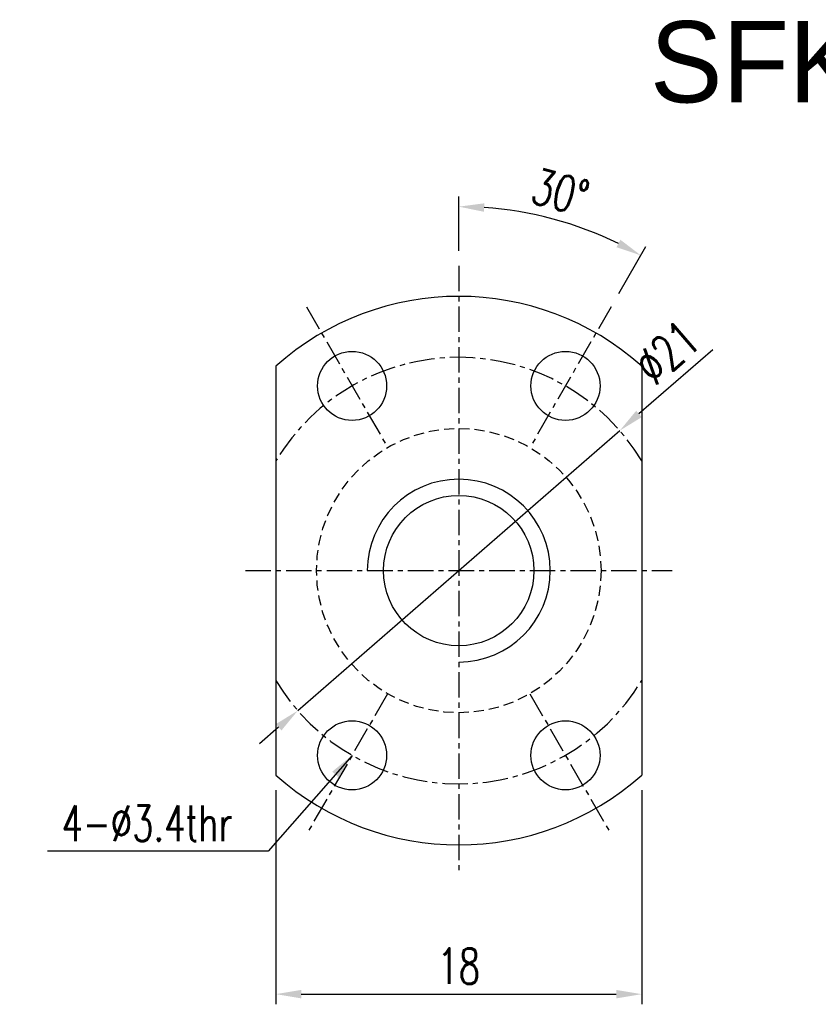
# Model space of a CAD drawing. Extents: x 25 to 103.6, y 36.2 to 84.7.
# Tile 1 of 49: x 25 to 64.3, y 36.2 to 84.7. Entities that reach past the tile are written whole.
import ezdxf

# ---------------------------------------------------------------- set-up
doc = ezdxf.new("R2010")
doc.units = 0
doc.header["$MEASUREMENT"] = 0
doc.header["$PDMODE"] = 1
for name, pattern in [('CENTER', [2, 1.25, -0.25, 0.25, -0.25]), ('DASHED', [0.75, 0.5, -0.25]), ('PH-20', [23.2, 20, -1, 0.1, -1, 0.1, -1])]:
    doc.linetypes.add(name, pattern=pattern)
doc.layers.get('DEFPOINTS').update_dxf_attribs({"linetype": 'PH-20'})
doc.layers.add('DIM', color=4, linetype='CONTINUOUS')
doc.layers.add('OUT', color=3, linetype='CONTINUOUS')
doc.styles.add('DIM-7', font='SIMPLEX.shx', dxfattribs={"width": 0.7, "bigfont": 'chineset.shx'})
doc.dimstyles.new('CNS', dxfattribs={"dimtxt": 3.5, "dimasz": 2.5, "dimexe": 1, "dimexo": 1.5, "dimgap": 0.09, "dimtad": 0, "dimdsep": 46, "dimtxsty": 'DIM-7', "dimcen": 0.09, "dimclrd": 1, "dimclre": 1, "dimclrt": 4, "dimadec": 0, "dimazin": 0, "dimtfac": 1, "dimtix": 1, "dimtmove": 2, "dimatfit": 3, "dimfxl": 1, "dimtvp": 0.971429, "dimtolj": 1, "dimarcsym": 0})

# ---------------------------------------------------------------- blocks, each defined once
blk = doc.blocks.new('*D0')
at = {"layer": 'DEFPOINTS', "color": 0, "linetype": 'Continuous', "transparency": 16777216}
for p in [(37.573, 47.476), (55.573, 47.476), (55.573, 36.689)]:
    blk.add_point(p, dxfattribs=at)
at = {"layer": 'DIM', "color": 7, "linetype": 'Continuous', "lineweight": -2, "transparency": 16777216}
for p, q in [((37.573, 46.726), (37.573, 36.189)), ((55.573, 46.726), (55.573, 36.189)), ((38.823, 36.689), (54.323, 36.689))]:
    blk.add_line(p, q, dxfattribs=at)
at = {"layer": 'DIM', "color": 7, "linetype": 'Continuous', "transparency": 16777216}
for points in [[(38.823, 36.897), (38.823, 36.48), (37.573, 36.689)], [(54.323, 36.897), (54.323, 36.48), (55.573, 36.689)]]:
    blk.add_solid(points, dxfattribs=at)
at = {"layer": 'DIM', "color": 7, "linetype": 'Continuous', "transparency": 16777216, "insert": (46.573, 38.064), "char_height": 1.75, "attachment_point": 5, "style": 'DIM-7'}
blk.add_mtext('\\A1;18', dxfattribs=at)
blk = doc.blocks.new('*D4')
at = {"layer": 'DEFPOINTS', "color": 0, "linetype": 'Continuous', "transparency": 16777216}
for p in [(52.702, 74.376), (46.573, 72.539), (54.073, 70.529), (50.073, 63.601), (46.573, 42.539)]:
    blk.add_point(p, dxfattribs=at)
at = {"layer": 'DIM', "color": 7, "linetype": 'Continuous', "lineweight": -2, "transparency": 16777216}
for p, q in [((46.573, 73.289), (46.573, 75.956)), ((54.448, 71.179), (55.782, 73.489))]:
    blk.add_line(p, q, dxfattribs=at)
blk.add_arc((46.573, 57.539), 17.918, 63.998, 86.002, dxfattribs=at)
at = {"layer": 'DIM', "color": 7, "linetype": 'Continuous', "transparency": 16777216}
for points in [[(47.815, 75.204), (47.83, 75.621), (46.573, 75.456)], [(54.526, 73.826), (54.331, 73.459), (55.532, 73.056)]]:
    blk.add_solid(points, dxfattribs=at)
at = {"layer": 'DIM', "color": 7, "linetype": 'Continuous', "transparency": 16777216, "insert": (51.567, 76.174), "char_height": 1.75, "attachment_point": 5, "rotation": 345, "style": 'DIM-7'}
blk.add_mtext('\\A1;30°', dxfattribs=at)
blk = doc.blocks.new('*D5')
at = {"layer": 'DEFPOINTS', "color": 0, "linetype": 'Continuous', "transparency": 16777216}
for p in [(54.495, 64.431), (38.652, 50.646)]:
    blk.add_point(p, dxfattribs=at)
at = {"layer": 'DIM', "color": 7, "linetype": 'Continuous', "lineweight": -2, "transparency": 16777216}
for p, q in [((59.071, 68.413), (55.438, 65.251)), ((38.652, 50.646), (54.495, 64.431)), ((37.709, 49.826), (36.766, 49.005))]:
    blk.add_line(p, q, dxfattribs=at)
at = {"layer": 'DIM', "color": 7, "linetype": 'Continuous', "transparency": 16777216}
for points in [[(55.301, 65.409), (55.574, 65.094), (54.495, 64.431)], [(37.572, 49.983), (37.846, 49.669), (38.652, 50.646)]]:
    blk.add_solid(points, dxfattribs=at)
at = {"layer": 'DIM', "color": 7, "linetype": 'Continuous', "transparency": 16777216, "insert": (56.823, 68.28), "char_height": 1.75, "attachment_point": 5, "rotation": 41.0269, "style": 'DIM-7'}
blk.add_mtext('\\A1;∅21', dxfattribs=at)

msp = doc.modelspace()

# ---------------------------------------------------------------- linework, layer by layer
at = {"layer": 'DIM', "color": 7, "linetype": 'CENTER'}
for p, q in [((46.573, 72.539), (46.573, 42.539)), ((39.073, 70.529), (43.073, 63.601)), ((54.073, 70.529), (50.073, 63.601)), ((36.073, 57.539), (57.073, 57.539)), ((43.073, 51.476), (39.073, 44.548)), ((50.073, 51.476), (54.073, 44.548))]:
    msp.add_line(p, q, dxfattribs=at)
at = {"layer": 'DIM', "color": 7, "linetype": 'Continuous'}
for p, q in [((37.573, 67.601), (37.573, 47.476)), ((55.573, 67.601), (55.573, 47.476))]:
    msp.add_line(p, q, dxfattribs=at)
for centre in [(41.323, 66.632), (51.823, 66.632), (41.323, 48.445), (51.823, 48.445)]:
    msp.add_circle(centre, 1.7, dxfattribs=at)
at = {"layer": 'DIM', "color": 7, "linetype": 'DASHED'}
msp.add_circle((46.573, 57.539), 7, dxfattribs=at)
at = {"layer": 'DIM', "color": 7, "linetype": 'Continuous'}
for start, end in [(48.1897, 131.8103), (228.1897, 311.8103)]:
    msp.add_arc((46.573, 57.539), 13.5, start, end, dxfattribs=at)
at = {"layer": 'DIM', "color": 7, "linetype": 'CENTER'}
for start, end in [(31.0027, 148.9973), (211.0027, 328.9973)]:
    msp.add_arc((46.573, 57.539), 10.5, start, end, dxfattribs=at)
at = {"layer": 'DIM', "color": 7}
msp.add_arc((46.573, 57.539), 4.5, 270, 180, dxfattribs=at)
at = {"layer": 'OUT', "color": 7}
msp.add_circle((46.573, 57.539), 3.7, dxfattribs=at)

# ---------------------------------------------------------------- texts
at = {"layer": 'DIM', "color": 0, "insert": (55.979, 84.589), "char_height": 4, "width": 46.17191, "attachment_point": 1}
msp.add_mtext('SFK00801', dxfattribs=at)
at = {"layer": 'DIM', "color": 7, "linetype": 'Continuous', "insert": (35.436, 45.098), "char_height": 1.75, "attachment_point": 6, "style": 'DIM-7'}
msp.add_mtext('\\A1;4-%%C3.4thr', dxfattribs=at)

# ---------------------------------------------------------------- dimensions: what is measured, and where the dimension line sits
at = {"layer": 'DIM', "color": 7, "linetype": 'Continuous'}
dim = msp.add_angular_dim_2l(base=(52.702, 74.376), line1=((54.073, 70.529), (50.073, 63.601)), line2=((46.573, 72.539), (46.573, 42.539)), dimstyle='CNS', override={"dimscale": 0.5, "dimgap": 1, "dimtad": 1, "dimclrd": 7, "dimclre": 7, "dimclrt": 7, "dimtp": -0.006, "dimtm": 0.017, "dimtfac": 0.6, "dimtdec": 3, "dimtmove": 1}, dxfattribs=at)
dim.commit()
dim.dimension.update_dxf_attribs({"geometry": '*D4', "text_midpoint": (51.567, 76.174)})
dim = msp.add_diameter_dim_2p(p1=(38.652, 50.646), p2=(54.495, 64.431), dimstyle='CNS', override={"dimscale": 0.5, "dimgap": 1, "dimtad": 1, "dimclrd": 7, "dimclre": 7, "dimclrt": 7, "dimtp": -0.006, "dimtm": 0.017, "dimtfac": 0.6, "dimtdec": 3, "dimtmove": 1}, dxfattribs=at)
dim.commit()
dim.dimension.update_dxf_attribs({"geometry": '*D5', "text_midpoint": (56.823, 68.28)})
dim = msp.add_linear_dim(base=(55.573, 36.689), p1=(37.573, 47.476), p2=(55.573, 47.476), dimstyle='CNS', override={"dimscale": 0.5, "dimgap": 1, "dimtad": 1, "dimclrd": 7, "dimclre": 7, "dimclrt": 7, "dimtp": -0.006, "dimtm": 0.017, "dimtfac": 0.6, "dimtdec": 3, "dimtmove": 1}, dxfattribs=at)
dim.commit()
dim.dimension.update_dxf_attribs({"geometry": '*D0', "text_midpoint": (46.573, 38.064)})

# ---------------------------------------------------------------- leaders
at = {"layer": 'DIM', "color": 7, "linetype": 'Continuous', "annotation_type": 0, "has_hookline": 1, "hookline_direction": 1, "text_width": 9.1}
msp.add_leader([(41.323, 48.445), (37.186, 43.723), (35.936, 43.723)], dimstyle='CNS', override={"dimscale": 0.5, "dimgap": 1, "dimtad": 1, "dimclrd": 7, "dimclre": 7, "dimclrt": 7, "dimtp": -0.006, "dimtm": 0.017, "dimtfac": 0.6, "dimtdec": 3, "dimtmove": 1}, dxfattribs=at)

doc.saveas('drawing.dxf')
